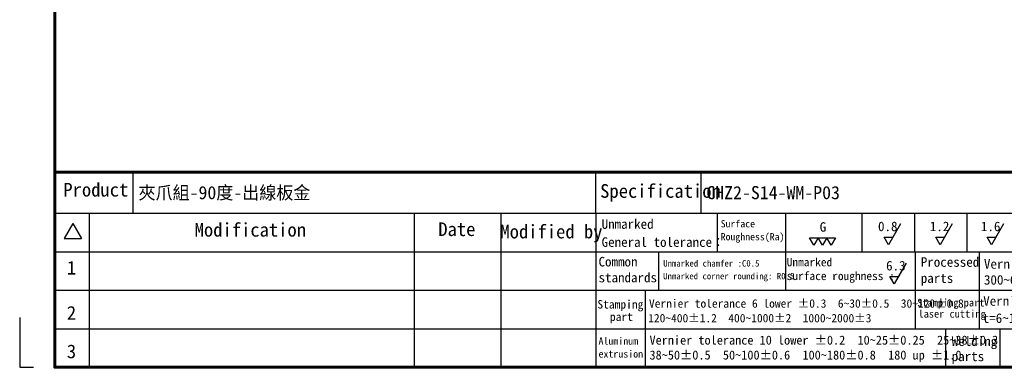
# Model space of a CAD drawing. Header units: millimetres. Extents: x 0 to 7391, y -1386 to 1502.
# Tile 107 of 127: x 6921 to 7109, y 218 to 284. Entities that reach past the tile are written whole.
import ezdxf
from ezdxf.enums import TextEntityAlignment as Align

# ---------------------------------------------------------------- set-up
doc = ezdxf.new("R2010")
doc.units = ezdxf.units.MM
doc.header["$LTSCALE"] = 0.5
doc.layers.add('BORDER', color=7, linetype='Continuous')
doc.layers.add('圖框', color=7, linetype='Continuous')
doc.styles.add('標題欄', font='txt')

# ---------------------------------------------------------------- blocks, each defined once
blk = doc.blocks.new('A4-英文圖框-橫式')
at = {"layer": 'BORDER', "color": 123, "linetype": 'Continuous', "lineweight": 60, "ltscale": 25.4}
blk.add_line((2151.7, -57.78), (2549.79, -57.78), dxfattribs=at)
at = {"layer": 'BORDER', "color": 60, "linetype": 'Continuous', "ltscale": 25.4}
for p, q in [((2166.7, -65.63), (2166.7, -57.78)), ((2255, -65.63), (2255, -57.78)), ((2275.1, -65.63), (2275.1, -57.78)), ((2151.7, -65.63), (2549.79, -65.63)), ((2158.28, -65.63), (2158.28, -95.06)), ((2220.31, -65.63), (2220.31, -95.06)), ((2236.88, -65.63), (2236.88, -95.06)), ((2255, -65.63), (2255, -95.06)), ((2278.15, -65.63), (2278.15, -72.99)), ((2291.22, -65.63), (2291.22, -80.35)), ((2305.82, -65.63), (2305.82, -72.99)), ((2315.82, -65.63), (2315.82, -72.99)), ((2325.82, -65.63), (2325.82, -72.99)), ((2155.17, -67.6), (2153.51, -70.48)), ((2155.17, -67.6), (2156.84, -70.48)), ((2153.51, -70.48), (2156.84, -70.48)), ((2151.7, -72.99), (2364.21, -72.99)), ((2266.98, -72.99), (2266.98, -80.35)), ((2315.96, -72.99), (2315.96, -80.35)), ((2328.19, -72.99), (2328.19, -80.35)), ((2151.7, -80.35), (2364.21, -80.35)), ((2264.44, -80.35), (2264.44, -87.7)), ((2315.96, -80.35), (2315.96, -87.7)), ((2328.19, -80.35), (2328.19, -87.7)), ((2151.7, -87.7), (2364.21, -87.7)), ((2264.44, -87.7), (2264.44, -95.06)), ((2321.74, -87.7), (2321.74, -95.06)), ((2332.11, -87.7), (2332.11, -95.06))]:
    blk.add_line(p, q, dxfattribs=at)
at = {"layer": 'BORDER', "color": 2, "linetype": 'Continuous', "ltscale": 25.4}
for p, q in [((2313.17, -67.68), (2310.88, -71.65)), ((2323.06, -67.68), (2320.77, -71.65)), ((2332.82, -67.68), (2330.53, -71.65)), ((2296.65, -71.76), (2295.82, -70.33)), ((2295.82, -70.33), (2297.47, -70.33)), ((2297.47, -70.33), (2296.65, -71.76)), ((2298.3, -71.76), (2297.47, -70.33)), ((2297.47, -70.33), (2299.12, -70.33)), ((2299.12, -70.33), (2298.3, -71.76)), ((2299.94, -71.76), (2299.12, -70.33)), ((2299.12, -70.33), (2300.77, -70.33)), ((2300.77, -70.33), (2299.94, -71.76)), ((2310.88, -71.65), (2310.05, -70.22)), ((2310.05, -70.22), (2311.7, -70.22)), ((2320.77, -71.65), (2319.94, -70.22)), ((2319.94, -70.22), (2321.59, -70.22)), ((2330.53, -71.65), (2329.7, -70.22)), ((2329.7, -70.22), (2331.35, -70.22)), ((2314.27, -75.17), (2311.98, -79.13)), ((2311.98, -79.13), (2311.16, -77.71)), ((2311.16, -77.71), (2312.8, -77.71))]:
    blk.add_line(p, q, dxfattribs=at)
at = {"layer": 'BORDER', "color": 123, "linetype": 'Continuous', "ltscale": 25.4}
for p, q in [((2145.01, -85.54), (2145.01, -95.06)), ((2145.01, -95.06), (2147.66, -95.06))]:
    blk.add_line(p, q, dxfattribs=at)
at = {"layer": 'BORDER', "color": 123, "linetype": 'Continuous', "lineweight": 60, "ltscale": 25.4}
blk.add_lwpolyline([(2151.7, 188.79), (2555.09, 188.79), (2555.09, -95.06), (2151.7, -95.06)], close=True, dxfattribs=at)
at = {"layer": '圖框', "style": '標題欄'}
for s, height, p in [('Product', 2.605, (2153.34, -59.85)), ('Specification', 2.6053, (2255.83, -60.09)), ('Modification', 2.6053, (2178.41, -67.5)), ('Date', 2.605, (2224.93, -67.39)), ('Modified by', 2.6053, (2236.78, -67.84)), ('Unmarked', 1.824, (2256.11, -66.79)), ('Surface', 1.377, (2278.84, -66.96)), ('G', 1.82, (2297.75, -67.35)), ('0.8', 1.824, (2308.88, -67.24)), ('1.2', 1.824, (2318.77, -67.24)), ('1.6', 1.824, (2328.53, -67.24)), ('Roughness(Ra)', 1.377, (2278.84, -69.44)), ('General tolerance：', 1.8237, (2256.11, -70.24)), ('1', 2.61, (2154.01, -74.74)), ('Common', 1.824, (2255.52, -73.98)), ('Unmarked chamfer :C0.5', 1.2273, (2267.87, -74.6)), ('Unmarked', 1.596, (2291.45, -74.18)), ('6.3', 1.824, (2310.42, -74.74)), ('Processed', 1.824, (2317.04, -74.04)), ('Vernier tolerance  300 lower %%P0.1', 1.8237, (2329.1, -74.41)), ('standards', 1.824, (2255.52, -77.01)), ('Unmarked corner rounding: R0.5', 1.2273, (2267.85, -77.03)), ('surface roughness :', 1.5965, (2291.45, -76.81)), ('parts', 1.824, (2317.04, -77.12)), ('300~600%%P 0.15  600~1000%%P 0.2', 1.8237, (2329.1, -77.45)), ('Stamping', 1.614, (2255.3, -82.23)), ('Vernier tolerance 6 lower %%P0.3  6~30%%P0.5  30~120%%P0.8', 1.6062, (2265.15, -82.07)), ('Stamping part', 1.4514, (2316.36, -81.99)), ('Vernier tolerance  t=0.6~5%%P0.1', 1.8237, (2328.96, -81.48)), ('2', 2.61, (2154.01, -83.35)), ('laser cutting', 1.4514, (2316.61, -84.12)), ('t=6~10%%P0.15 t=10 up %%P0.2', 1.8237, (2328.87, -84.76)), (' part', 1.614, (2256.6, -84.6)), ('120~400%%P1.2  400~1000%%P2  1000~2000%%P3', 1.6062, (2265, -84.87)), ('Aluminum', 1.39, (2255.52, -89.35)), ('Vernier tolerance 10 lower %%P0.2  10~25%%P0.25  25~38%%P0.3', 1.7169, (2265.25, -89.01)), ('Welding', 1.824, (2322.95, -89.17)), ('3', 2.61, (2154.01, -90.71)), ('extrusion', 1.39, (2255.52, -91.81)), ('38~50%%P0.5  50~100%%P0.6  100~180%%P0.8  180 up %%P1.0', 1.7169, (2265.25, -91.86)), ('parts', 1.824, (2322.95, -92.06))]:
    blk.add_text(s, height=height, dxfattribs=at).set_placement(p, align=Align.TOP_LEFT)

msp = doc.modelspace()

# ---------------------------------------------------------------- block references
msp.add_blockref('A4-英文圖框-橫式', (4776.123, 312.848))

# ---------------------------------------------------------------- texts
at = {"layer": '圖框', "color": 1, "style": '標題欄'}
msp.add_text('夾爪組-90度-出線板金', height=2.5, dxfattribs=at).set_placement((6943.82, 251.14), align=Align.MIDDLE_LEFT)
at = {"layer": '圖框', "color": 1, "lineweight": 35, "style": '標題欄'}
msp.add_text('CHZ2-S14-WM-P03', height=2.5, dxfattribs=at).set_placement((7052.223, 251.14), align=Align.MIDDLE_LEFT)

doc.saveas('drawing.dxf')
